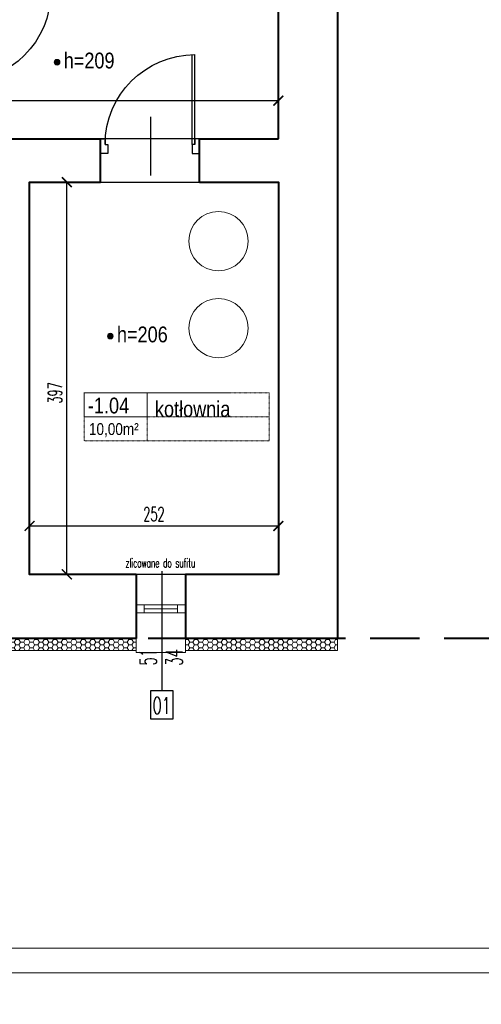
# Model space of a CAD drawing. Header units: millimetres. Extents: x 8949 to 18258, y -1077 to 30686.
# Tile 4 of 89: x 13687 to 14154, y 6010 to 7007. Entities that reach past the tile are written whole.
import ezdxf

# ---------------------------------------------------------------- set-up
doc = ezdxf.new("R2010")
doc.units = ezdxf.units.MM
doc.linetypes.add('ACAD_ISO03W100', pattern=[30, 12, -18])
doc.linetypes.add('DASHED', pattern=[0.75, 0.5, -0.25])
for name, color, linetype, lineweight in [('0A_KONSTR', 1, 'Continuous', 40), ('0A_OCIEPLENIE', 30, 'Continuous', 9), ('0A_OPISY POM', 7, 'Continuous', 9), ('0A_POMOCNICZE', 30, 'Continuous', 9), ('0A_STOLARKA', 140, 'Continuous', 9), ('0A_WYMIARY', 7, 'Continuous', 9), ('0Z_OPISY', 7, 'Continuous', 9)]:
    doc.layers.add(name, color=color, linetype=linetype, lineweight=lineweight)
doc.layers.add('_a_drzwi', color=2, linetype='Continuous')
doc.layers.add('Opisy', color=4, linetype='Continuous')
doc.styles.add('1', font='simplex.shx', dxfattribs={"width": 0.6})
doc.styles.add('1_50', font='simplex.shx', dxfattribs={"width": 0.6})
doc.styles.add('m1_romans', font='romans.shx', dxfattribs={"width": 0.8})
doc.dimstyles.new('1_100', dxfattribs={"dimtxt": 14, "dimasz": 10, "dimexe": 8, "dimexo": 0, "dimgap": 5, "dimtad": 1, "dimdec": 0, "dimdsep": 46, "dimlunit": 6, "dimtxsty": '1_50', "dimblk": 'ARCHTICK', "dimcen": 5, "dimadec": 0, "dimazin": 0, "dimtfac": 1, "dimtdec": 0, "dimtix": 1, "dimtmove": 1, "dimatfit": 3, "dimldrblk": 'OBLIQUE', "dimfxl": 20, "dimfxlon": 1, "dimtolj": 1, "dimtzin": 0, "dimarcsym": 0})
pattern_1 = [(0, (-100, -60), (4.7625, 2.74963064), [3.175, -6.35]), (120, (-100, -60), (-4.7625, 2.74963066), [3.175, -6.35]), (60, (-100, -60), (1e-08, 5.4992613), [-6.35, 3.175])]

# ---------------------------------------------------------------- blocks, each defined once
blk = doc.blocks.new('A$C372b6b25')
at = {"layer": '_a_drzwi'}
for p, q in [((3.33, -4.44), (3.33, 63.89)), ((5.56, -4.44), (5.56, 63.85)), ((37.04, 16.67), (37.04, -27.78)), ((0, 0), (3.33, 0)), ((3.33, 0), (3.33, -4.44)), ((3.33, -4.44), (5.56, -4.44)), ((5.56, -4.44), (5.56, -11.11)), ((69.44, -4.44), (69.44, -11.11)), ((71.67, -4.44), (69.44, -4.44)), ((71.67, 0), (71.67, -4.44)), ((75, 0), (71.67, 0)), ((5.56, -11.11), (0, -11.11)), ((69.44, -11.11), (75, -11.11))]:
    blk.add_line(p, q, dxfattribs=at)
for points in [[(0, 0), (0, -11.11)], [(75, 0), (75, -11.11)]]:
    blk.add_lwpolyline(points, dxfattribs=at)
blk.add_arc((3.33, -4.44), 68.33, 0, 90, dxfattribs=at)
blk = doc.blocks.new('_ARCHTICK')
at = {"color": 0, "linetype": 'ByBlock', "const_width": 0.15}
blk.add_lwpolyline([(-0.5, -0.5), (0.5, 0.5)], dxfattribs=at)
blk = doc.blocks.new('*D152')
at = {"layer": '0A_WYMIARY', "color": 0, "lineweight": -2, "transparency": 16777216}
for p, q in [((12461.56, 6933.24), (12461.56, 6917.24)), ((13948.56, 6933.24), (13948.56, 6917.24)), ((12461.56, 6925.24), (13948.56, 6925.24))]:
    blk.add_line(p, q, dxfattribs=at)
at = {"layer": 'Defpoints', "color": 0, "transparency": 16777216}
for p in [(12461.56, 7029.63), (13948.56, 7029.63), (13948.56, 6925.24)]:
    blk.add_point(p, dxfattribs=at)
at = {"layer": '0A_WYMIARY', "color": 0, "lineweight": -2, "transparency": 16777216, "xscale": 10, "yscale": 10, "zscale": 10, "rotation": 180}
blk.add_blockref('_ARCHTICK', (12461.56, 6925.24), dxfattribs=at)
at = {"layer": '0A_WYMIARY', "color": 0, "lineweight": -2, "transparency": 16777216, "xscale": 10, "yscale": 10, "zscale": 10}
blk.add_blockref('_ARCHTICK', (13948.56, 6925.24), dxfattribs=at)
at = {"layer": '0A_WYMIARY', "color": 0, "transparency": 16777216, "insert": (13256.89, 6937.24), "char_height": 14, "attachment_point": 5, "style": '1_50'}
blk.add_mtext('\\A1;1\xa0487', dxfattribs=at)
blk = doc.blocks.new('_Oblique')
at = {"color": 0, "linetype": 'ByBlock', "lineweight": -2}
blk.add_line((-0.5, -0.5), (0.5, 0.5), dxfattribs=at)
blk = doc.blocks.new('*D172')
at = {"layer": '0A_WYMIARY', "color": 0, "lineweight": -2, "transparency": 16777216}
for p, q in [((13696.56, 6486.6), (13696.56, 6502.6)), ((13948.56, 6486.6), (13948.56, 6502.6)), ((13696.56, 6494.6), (13948.56, 6494.6))]:
    blk.add_line(p, q, dxfattribs=at)
at = {"layer": 'Defpoints', "color": 0, "transparency": 16777216}
for p in [(13948.56, 6494.6), (13696.56, 6445.63), (13948.56, 6445.63)]:
    blk.add_point(p, dxfattribs=at)
at = {"layer": '0A_WYMIARY', "color": 0, "lineweight": -2, "transparency": 16777216, "xscale": 10, "yscale": 10, "zscale": 10, "rotation": 180}
blk.add_blockref('_ARCHTICK', (13696.56, 6494.6), dxfattribs=at)
at = {"layer": '0A_WYMIARY', "color": 0, "lineweight": -2, "transparency": 16777216, "xscale": 10, "yscale": 10, "zscale": 10}
blk.add_blockref('_ARCHTICK', (13948.56, 6494.6), dxfattribs=at)
at = {"layer": '0A_WYMIARY', "color": 0, "transparency": 16777216, "insert": (13822.56, 6506.6), "char_height": 14, "attachment_point": 5, "style": '1_50'}
blk.add_mtext('\\A1;252', dxfattribs=at)
blk = doc.blocks.new('*D173')
at = {"layer": '0A_WYMIARY', "color": 0, "lineweight": -2, "transparency": 16777216}
for p, q in [((13742.35, 6842.63), (13726.35, 6842.63)), ((13734.35, 6445.63), (13734.35, 6842.63)), ((13742.35, 6445.63), (13726.35, 6445.63))]:
    blk.add_line(p, q, dxfattribs=at)
at = {"layer": 'Defpoints', "color": 0, "transparency": 16777216}
for p in [(13734.35, 6842.63), (13948.56, 6842.63), (13948.56, 6445.63)]:
    blk.add_point(p, dxfattribs=at)
at = {"layer": '0A_WYMIARY', "color": 0, "lineweight": -2, "transparency": 16777216, "xscale": 10, "yscale": 10, "zscale": 10}
for p, rotation in [((13734.35, 6842.63), 90), ((13734.35, 6445.63), 270)]:
    blk.add_blockref('_ARCHTICK', p, dxfattribs=dict(at, rotation=rotation))
at = {"layer": '0A_WYMIARY', "color": 0, "transparency": 16777216, "insert": (13722.35, 6629.33), "char_height": 14, "attachment_point": 5, "rotation": 90, "style": '1_50'}
blk.add_mtext('\\A1;397', dxfattribs=at)

msp = doc.modelspace()

# ---------------------------------------------------------------- hatches: boundary and pattern name
at = {"layer": '0A_OCIEPLENIE', "transparency": 33554687}
h = msp.add_hatch(dxfattribs=at)
h.set_pattern_fill('HONEY', color=256)
h.set_pattern_definition(pattern_1)
h.paths.add_polyline_path([(13612.12, 6380.63), (13607.12, 6380.63), (13607.12, 6368.63), (13612.12, 6368.63)])
h.paths.add_polyline_path([(13607.12, 6380.63), (13589.12, 6380.63), (13589.12, 6368.63), (13607.12, 6368.63)])
h.paths.add_polyline_path([(13589.12, 6380.63), (13584.12, 6380.63), (13584.12, 6368.63), (13589.12, 6368.63)])
h.paths.add_polyline_path([(13532.12, 6380.63), (13509.12, 6380.63), (13509.12, 6368.63), (13532.12, 6368.63)])
h.paths.add_polyline_path([(13509.12, 6380.63), (13504.12, 6380.63), (13504.12, 6368.63), (13509.12, 6368.63)])
h.paths.add_polyline_path([(13452.12, 6380.63), (13437.12, 6380.63), (13437.12, 6368.63), (13452.12, 6368.63)])
h.paths.add_polyline_path([(13437.12, 6380.63), (13354.45, 6380.63), (13354.45, 6368.63), (13437.12, 6368.63)])
h.paths.add_polyline_path([(13354.45, 6380.63), (13313.56, 6380.63), (13313.56, 6368.63), (13354.45, 6368.63)])
h.paths.add_polyline_path([(13313.56, 6380.63), (13298.56, 6380.63), (13298.56, 6368.63), (13313.56, 6368.63)])
h.paths.add_polyline_path([(13247.56, 6380.63), (13242.56, 6380.63), (13242.56, 6368.63), (13247.56, 6368.63)])
h.paths.add_polyline_path([(13242.56, 6380.63), (13224.56, 6380.63), (13224.56, 6368.63), (13242.56, 6368.63)])
h.paths.add_polyline_path([(13224.56, 6380.63), (13219.56, 6380.63), (13219.56, 6368.63), (13224.56, 6368.63)])
h.paths.add_polyline_path([(13167.56, 6380.63), (13152.56, 6380.63), (13152.56, 6368.63), (13167.56, 6368.63)])
h.paths.add_polyline_path([(13152.56, 6380.63), (13032.56, 6380.63), (13032.56, 6368.63), (13152.56, 6368.63)])
h.paths.add_polyline_path([(13032.56, 6380.63), (13017.56, 6380.63), (13017.56, 6368.63), (13032.56, 6368.63)])
h.paths.add_polyline_path([(12896.56, 6380.63), (12881.56, 6380.63), (12881.56, 6368.63), (12896.56, 6368.63)])
h.paths.add_polyline_path([(12881.56, 6380.63), (12397.56, 6380.63), (12397.56, 6633.63), (12385.56, 6633.63), (12385.56, 6368.63), (12397.56, 6368.63), (12881.56, 6368.63)])
h.paths.add_polyline_path([(12397.56, 6711.63), (12385.56, 6711.63), (12385.56, 6684.63), (12397.56, 6684.63)])
h.paths.add_polyline_path([(12397.56, 7140.63), (12385.56, 7140.63), (12385.56, 6762.63), (12397.56, 6762.63)])
h.paths.add_polyline_path([(13237.02, 6923.96), (13276.76, 6923.96), (13276.76, 6950.99), (13237.02, 6950.99)], flags=9)
h.paths.add_polyline_path([(12537.56, 7250.16), (12537.56, 7278.76), (12516.56, 7278.76), (12516.56, 7250.16)], flags=9)
h.paths.add_polyline_path([(12537.56, 7040.33), (12537.56, 7060.93), (12516.56, 7060.93), (12516.56, 7040.33)], flags=9)
h.paths.add_polyline_path([(12537.56, 6944.63), (12537.56, 6971.63), (12516.56, 6971.63), (12516.56, 6944.63)], flags=9)
h.paths.add_polyline_path([(12537.56, 6854.13), (12537.56, 6875.13), (12516.56, 6875.13), (12516.56, 6854.13)], flags=9)
h.paths.add_polyline_path([(12518.1, 6629.25), (12518.1, 6657.85), (12497.1, 6657.85), (12497.1, 6629.25)], flags=9)
h.paths.add_polyline_path([(12607.33, 7115.52), (12635.93, 7115.52), (12635.93, 7136.52), (12607.33, 7136.52)], flags=9)
h.paths.add_polyline_path([(12828.76, 7115.52), (12849.36, 7115.52), (12849.36, 7136.52), (12828.76, 7136.52)], flags=9)
h.paths.add_polyline_path([(12926.26, 7115.52), (12952.86, 7115.52), (12952.86, 7136.52), (12926.26, 7136.52)], flags=9)
h.paths.add_polyline_path([(12766.76, 7138.22), (12766.76, 7161.62), (12745.76, 7161.62), (12745.76, 7138.22)], flags=9)
h.paths.add_polyline_path([(12603.58, 6496.1), (12630.58, 6496.1), (12630.58, 6517.1), (12603.58, 6517.1)], flags=25)
h.paths.add_polyline_path([(12920.46, 6496.1), (12948.66, 6496.1), (12948.66, 6517.1), (12920.46, 6517.1)], flags=9)
h.paths.add_polyline_path([(13225.76, 6496.1), (13254.36, 6496.1), (13254.36, 6517.1), (13225.76, 6517.1)], flags=9)
h.paths.add_polyline_path([(13540.06, 6496.1), (13569.06, 6496.1), (13569.06, 6517.1), (13540.06, 6517.1)], flags=9)
h.paths.add_polyline_path([(13353.22, 6750.37), (13353.22, 6777.37), (13332.22, 6777.37), (13332.22, 6750.37)], flags=9)
h.paths.add_polyline_path([(13388.57, 6658.47), (13405.57, 6658.47), (13405.57, 6679.47), (13388.57, 6679.47)], flags=9)
h.paths.add_polyline_path([(13457.65, 6651.7), (13457.65, 6680.3), (13436.65, 6680.3), (13436.65, 6651.7)], flags=9)
h.paths.add_polyline_path([(13101.53, 7172.63), (13101.53, 7201.23), (13080.53, 7201.23), (13080.53, 7172.63)], flags=9)
h.paths.add_polyline_path([(13101.53, 6629.83), (13101.53, 6658.43), (13080.53, 6658.43), (13080.53, 6629.83)], flags=9)
h.paths.add_polyline_path([(12734.86, 6764.52), (12755.06, 6764.52), (12755.06, 6785.52), (12734.86, 6785.52)], flags=9)
h.paths.add_polyline_path([(12849.46, 6764.52), (12869.66, 6764.52), (12869.66, 6785.52), (12849.46, 6785.52)], flags=9)
h.paths.add_polyline_path([(12685.97, 6812.01), (12685.97, 6832.61), (12664.97, 6832.61), (12664.97, 6812.01)], flags=9)
h.paths.add_polyline_path([(12929.66, 6811.57), (12929.66, 6832.17), (12908.66, 6832.17), (12908.66, 6811.57)], flags=9)
h.paths.add_polyline_path([(13000.31, 6674.56), (13000.31, 6703.16), (12979.31, 6703.16), (12979.31, 6674.56)], flags=9)
h.paths.add_polyline_path([(13503.16, 6348.98), (13503.16, 6374.18), (13477.96, 6374.18), (13477.96, 6348.98)], flags=9)
h.paths.add_polyline_path([(13476.74, 6351.67), (13476.74, 6372.07), (13451.54, 6372.07), (13451.54, 6351.67)], flags=9)
h.paths.add_polyline_path([(13583.16, 6348.98), (13583.16, 6374.18), (13557.96, 6374.18), (13557.96, 6348.98)], flags=9)
h.paths.add_polyline_path([(13556.74, 6351.67), (13556.74, 6372.07), (13531.54, 6372.07), (13531.54, 6351.67)], flags=9)
h.paths.add_polyline_path([(13663.16, 6348.98), (13663.16, 6374.18), (13637.96, 6374.18), (13637.96, 6348.98)], flags=9)
h.paths.add_polyline_path([(13636.74, 6351.67), (13636.74, 6372.07), (13611.54, 6372.07), (13611.54, 6351.67)], flags=9)
h.paths.add_polyline_path([(13467.09, 6300.24), (13488.45, 6300.24), (13488.45, 6325.44), (13467.09, 6325.44)], flags=9)
h.paths.add_polyline_path([(13547.09, 6300.24), (13568.45, 6300.24), (13568.45, 6325.44), (13547.09, 6325.44)], flags=9)
h.paths.add_polyline_path([(13627.09, 6300.24), (13648.45, 6300.24), (13648.45, 6325.44), (13627.09, 6325.44)], flags=9)
h.paths.add_polyline_path([(13819.53, 6300.24), (13840.89, 6300.24), (13840.89, 6325.44), (13819.53, 6325.44)], flags=9)
h.paths.add_polyline_path([(13532.7, 6600.81), (13646.69, 6600.81), (13646.69, 6634.12), (13532.7, 6634.12)], flags=9)
h.paths.add_polyline_path([(13467.47, 6580.33), (13516.25, 6580.33), (13516.25, 6605.31), (13467.47, 6605.31)], flags=9)
h.paths.add_polyline_path([(13356.48, 7675.81), (13356.48, 7698.91), (13315.27, 7698.91), (13315.27, 7675.81)], flags=9)
h.paths.add_polyline_path([(13356.48, 6223.57), (13356.48, 6246.67), (13315.27, 6246.67), (13315.27, 6223.57)], flags=9)
h.paths.add_polyline_path([(13115.9, 7260.98), (13229.89, 7260.98), (13229.89, 7294.29), (13115.9, 7294.29)], flags=9)
h.paths.add_polyline_path([(12599.71, 6600.81), (12703.49, 6600.81), (12703.49, 6634.12), (12599.71, 6634.12)], flags=9)
h.paths.add_polyline_path([(12911.27, 6600.81), (13025.26, 6600.81), (13025.26, 6634.12), (12911.27, 6634.12)], flags=9)
h.paths.add_polyline_path([(13227.6, 6600.81), (13341.58, 6600.81), (13341.58, 6634.12), (13227.6, 6634.12)], flags=9)
h.paths.add_polyline_path([(13576.11, 7260.98), (13690.1, 7260.98), (13690.1, 7294.29), (13576.11, 7294.29)], flags=9)
h.paths.add_polyline_path([(13050.73, 7240.5), (13099.51, 7240.5), (13099.51, 7265.48), (13050.73, 7265.48)], flags=9)
h.paths.add_polyline_path([(13050.09, 7260.04), (13099.87, 7260.04), (13099.87, 7293.35), (13050.09, 7293.35)], flags=9)
h.paths.add_polyline_path([(12815.56, 7260.72), (12938.7, 7260.72), (12938.7, 7294.03), (12815.56, 7294.03)], flags=9)
h.paths.add_polyline_path([(12750.53, 7240.5), (12806.96, 7240.5), (12806.96, 7265.48), (12750.53, 7265.48)], flags=9)
h.paths.add_polyline_path([(12749.71, 7260.04), (12799.49, 7260.04), (12799.49, 7293.35), (12749.71, 7293.35)], flags=9)
h.paths.add_polyline_path([(12532.94, 6580.33), (12589.37, 6580.33), (12589.37, 6605.31), (12532.94, 6605.31)], flags=24)
h.paths.add_polyline_path([(12533.2, 6599.87), (12582.98, 6599.87), (12582.98, 6633.18), (12533.2, 6633.18)], flags=24)
h.paths.add_polyline_path([(12846.04, 6580.33), (12894.82, 6580.33), (12894.82, 6605.31), (12846.04, 6605.31)], flags=9)
h.paths.add_polyline_path([(12845.43, 6599.87), (12895.2, 6599.87), (12895.2, 6633.18), (12845.43, 6633.18)], flags=9)
h.paths.add_polyline_path([(13161.44, 6580.33), (13217.87, 6580.33), (13217.87, 6605.31), (13161.44, 6605.31)], flags=9)
h.paths.add_polyline_path([(13161.75, 6599.87), (13211.53, 6599.87), (13211.53, 6633.18), (13161.75, 6633.18)], flags=9)
h.paths.add_polyline_path([(13466.75, 6599.87), (13516.53, 6599.87), (13516.53, 6633.18), (13466.75, 6633.18)], flags=9)
h.paths.add_polyline_path([(13818.35, 6596.37), (13902.76, 6596.37), (13902.76, 6629.68), (13818.35, 6629.68)], flags=9)
h.paths.add_polyline_path([(13752.22, 6580.33), (13808.65, 6580.33), (13808.65, 6605.31), (13752.22, 6605.31)], flags=9)
h.paths.add_polyline_path([(13752.57, 6599.87), (13802.35, 6599.87), (13802.35, 6633.18), (13752.57, 6633.18)], flags=9)
h.paths.add_polyline_path([(13509.95, 7240.5), (13566.38, 7240.5), (13566.38, 7265.48), (13509.95, 7265.48)], flags=9)
h.paths.add_polyline_path([(13510.26, 7260.04), (13560.04, 7260.04), (13560.04, 7293.35), (13510.26, 7293.35)], flags=9)
h.paths.add_polyline_path([(13325.11, 7435.79), (13439.1, 7435.79), (13439.1, 7469.1), (13325.11, 7469.1)], flags=9)
h.paths.add_polyline_path([(13259.88, 7415.31), (13308.67, 7415.31), (13308.67, 7440.3), (13259.88, 7440.3)], flags=9)
h.paths.add_polyline_path([(13259.37, 7434.85), (13309.15, 7434.85), (13309.15, 7468.16), (13259.37, 7468.16)], flags=9)
h.paths.add_polyline_path([(12755.89, 6962.89), (12865.77, 6962.89), (12865.77, 6996.2), (12755.89, 6996.2)], flags=9)
h.paths.add_polyline_path([(12690.85, 6942.41), (12747.29, 6942.41), (12747.29, 6967.39), (12690.85, 6967.39)], flags=9)
h.paths.add_polyline_path([(12692.6, 6961.94), (12742.38, 6961.94), (12742.38, 6995.25), (12692.6, 6995.25)], flags=9)
h.paths.add_polyline_path([(14998.62, 6365.97), (15222.1, 6365.97), (15222.1, 6454.16), (14998.62, 6454.16)], flags=9)
h.paths.add_polyline_path([(14996.51, 6480.22), (15275.55, 6480.22), (15275.55, 6561.88), (14996.51, 6561.88)], flags=9)
h.paths.add_polyline_path([(15000.84, 6247.57), (15095.2, 6247.57), (15095.2, 6265.93), (15000.84, 6265.93)], flags=9)
h.paths.add_polyline_path([(15222.68, 6077.85), (15257.4, 6077.85), (15257.4, 6098.57), (15222.68, 6098.57)], flags=9)
h.paths.add_polyline_path([(14944.82, 7326.17), (15275.87, 7326.17), (15275.87, 8054.25), (14944.82, 8054.25)], flags=9)
h.paths.add_polyline_path([(14999.08, 6157.65), (15210.27, 6157.65), (15210.27, 6212.11), (14999.08, 6212.11)], flags=9)
h.paths.add_polyline_path([(15000.3, 6303.75), (15170.07, 6303.75), (15170.07, 6345.78), (15000.3, 6345.78)], flags=9)
h.paths.add_polyline_path([(15100.53, 6076.87), (15160.23, 6076.87), (15160.23, 6097.59), (15100.53, 6097.59)], flags=9)
h.paths.add_polyline_path([(14998.2, 6453.92), (15146.82, 6453.92), (15146.82, 6474.64), (14998.2, 6474.64)], flags=9)
h.paths.add_polyline_path([(14997.15, 6560.7), (15148.88, 6560.7), (15148.88, 6581.42), (14997.15, 6581.42)], flags=9)
h.paths.add_polyline_path([(15221.94, 6118.71), (15285.28, 6118.71), (15285.28, 6139.11), (15221.94, 6139.11)], flags=9)
h.paths.add_polyline_path([(15000.59, 6213.67), (15119.55, 6213.67), (15119.55, 6234.39), (15000.59, 6234.39)], flags=9)
h.paths.add_polyline_path([(14999.08, 6345.46), (15084.48, 6345.46), (15084.48, 6366.18), (14999.08, 6366.18)], flags=9)
h.paths.add_polyline_path([(14998.8, 6116.5), (15115.41, 6116.5), (15115.41, 6137.22), (14998.8, 6137.22)], flags=9)
h.paths.add_polyline_path([(14999.22, 6264.99), (15130.66, 6264.99), (15130.66, 6285.71), (14999.22, 6285.71)], flags=9)
h.paths.add_polyline_path([(14998.98, 6097.44), (15057.06, 6097.44), (15057.06, 6118.16), (14998.98, 6118.16)], flags=9)
h.paths.add_polyline_path([(15099.82, 6097.55), (15148.53, 6097.55), (15148.53, 6118.27), (15099.82, 6118.27)], flags=9)
h.paths.add_polyline_path([(14999.78, 6138.02), (15068.3, 6138.02), (15068.3, 6158.27), (14999.78, 6158.27)], flags=9)
h.paths.add_polyline_path([(15221.15, 6138.09), (15267.82, 6138.09), (15267.82, 6158.34), (15221.15, 6158.34)], flags=9)
h.paths.add_polyline_path([(15221.57, 6097.71), (15283.09, 6097.71), (15283.09, 6117.95), (15221.57, 6117.95)], flags=9)
h.paths.add_polyline_path([(14998.66, 6076.33), (15031.03, 6076.33), (15031.03, 6097.05), (14998.66, 6097.05)], flags=9)
h.paths.add_polyline_path([(14994.08, 6010.3), (15310.44, 6010.3), (15310.44, 6076.29), (14994.08, 6076.29)], flags=9)
h.paths.add_polyline_path([(12366.73, 6634.09), (12391.93, 6634.09), (12391.93, 6659.29), (12366.73, 6659.29)], flags=9)
h.paths.add_polyline_path([(12369.42, 6660.51), (12389.82, 6660.51), (12389.82, 6685.71), (12369.42, 6685.71)], flags=9)
h.paths.add_polyline_path([(12366.73, 6712.09), (12391.93, 6712.09), (12391.93, 6737.29), (12366.73, 6737.29)], flags=9)
h.paths.add_polyline_path([(12369.42, 6738.51), (12389.82, 6738.51), (12389.82, 6763.71), (12369.42, 6763.71)], flags=9)
h.paths.add_polyline_path([(12479.75, 7142.63), (12479.75, 7173.1), (12463.25, 7173.1), (12463.25, 7142.63)], flags=9)
h.paths.add_polyline_path([(12367.21, 7145.09), (12391.45, 7145.09), (12391.45, 7170.29), (12367.21, 7170.29)], flags=9)
h.paths.add_polyline_path([(12367.5, 7171.51), (12391.74, 7171.51), (12391.74, 7196.71), (12367.5, 7196.71)], flags=9)
h.paths.add_polyline_path([(12479.75, 7234.93), (12479.75, 7265.4), (12463.25, 7265.4), (12463.25, 7234.93)], flags=9)
h.paths.add_polyline_path([(12367.21, 7253.59), (12391.45, 7253.59), (12391.45, 7278.79), (12367.21, 7278.79)], flags=9)
h.paths.add_polyline_path([(12367.26, 7280.01), (12391.98, 7280.01), (12391.98, 7305.21), (12367.26, 7305.21)], flags=9)
h.paths.add_polyline_path([(12603.37, 7280.34), (12662.85, 7280.34), (12662.85, 7313.65), (12603.37, 7313.65)], flags=9)
h.paths.add_polyline_path([(12938.6, 7537.48), (12938.6, 7562.2), (12913.4, 7562.2), (12913.4, 7537.48)], flags=9)
h.paths.add_polyline_path([(12912.18, 7537.77), (12912.18, 7562.49), (12886.98, 7562.49), (12886.98, 7537.77)], flags=9)
h.paths.add_polyline_path([(13083.1, 7537.24), (13083.1, 7562.44), (13057.9, 7562.44), (13057.9, 7537.24)], flags=9)
h.paths.add_polyline_path([(13056.68, 7539.93), (13056.68, 7560.33), (13031.48, 7560.33), (13031.48, 7539.93)], flags=9)
h.paths.add_polyline_path([(13588.1, 7537.24), (13588.1, 7562.44), (13562.9, 7562.44), (13562.9, 7537.24)], flags=9)
h.paths.add_polyline_path([(13561.68, 7539.93), (13561.68, 7560.33), (13536.48, 7560.33), (13536.48, 7539.93)], flags=9)
h.paths.add_polyline_path([(13736.1, 7537.24), (13736.1, 7562.44), (13710.9, 7562.44), (13710.9, 7537.24)], flags=9)
h.paths.add_polyline_path([(13709.68, 7539.93), (13709.68, 7560.33), (13684.48, 7560.33), (13684.48, 7539.93)], flags=9)
h.paths.add_polyline_path([(13883.1, 7537.24), (13883.1, 7562.44), (13857.9, 7562.44), (13857.9, 7537.24)], flags=9)
h.paths.add_polyline_path([(13856.68, 7539.93), (13856.68, 7560.33), (13831.48, 7560.33), (13831.48, 7539.93)], flags=9)
h.paths.add_polyline_path([(13725.97, 6949.19), (13785.45, 6949.19), (13785.45, 6982.5), (13725.97, 6982.5)], flags=9)
h.paths.add_polyline_path([(13513.38, 6670.07), (13609.96, 6670.07), (13609.96, 6725), (13513.38, 6725)], flags=9)
h.paths.add_polyline_path([(13779.87, 6671.89), (13839.35, 6671.89), (13839.35, 6705.2), (13779.87, 6705.2)], flags=9)
h.paths.add_polyline_path([(13783.75, 6450.4), (13866.68, 6450.4), (13866.68, 6463.9), (13783.75, 6463.9)], flags=9)
h.paths.add_polyline_path([(13855.6, 6348.98), (13855.6, 6374.18), (13830.4, 6374.18), (13830.4, 6348.98)], flags=9)
h.paths.add_polyline_path([(13829.18, 6351.67), (13829.18, 6372.07), (13803.98, 6372.07), (13803.98, 6351.67)], flags=9)
h.paths.add_polyline_path([(13298.6, 6351.38), (13298.6, 6371.78), (13273.4, 6371.78), (13273.4, 6351.38)], flags=9)
h.paths.add_polyline_path([(13272.18, 6351.67), (13272.18, 6372.07), (13246.98, 6372.07), (13246.98, 6351.67)], flags=9)
h.paths.add_polyline_path([(13218.6, 6348.98), (13218.6, 6374.18), (13193.4, 6374.18), (13193.4, 6348.98)], flags=9)
h.paths.add_polyline_path([(13192.18, 6349.51), (13192.18, 6374.23), (13166.98, 6374.23), (13166.98, 6349.51)], flags=9)
h.paths.add_polyline_path([(12982.1, 6349.46), (12982.1, 6373.7), (12956.9, 6373.7), (12956.9, 6349.46)], flags=9)
h.paths.add_polyline_path([(12955.68, 6347.83), (12955.68, 6375.91), (12930.48, 6375.91), (12930.48, 6347.83)], flags=9)
h.paths.add_polyline_path([(12893.68, 6444.39), (12926.21, 6444.39), (12926.21, 6460.89), (12893.68, 6460.89)], flags=9)
h.paths.add_polyline_path([(13277.79, 7031.85), (13277.79, 7146.07), (13255.29, 7146.07), (13255.29, 7031.85)], flags=9)
h.paths.add_polyline_path([(12837.22, 7580.9), (12944.15, 7580.9), (12944.15, 7603.4), (12837.22, 7603.4)], flags=9)
h = msp.add_hatch(dxfattribs=at)
h.set_pattern_fill('HONEY', color=256)
h.set_pattern_definition(pattern_1)
h.paths.add_polyline_path([(13804.56, 6368.63), (13804.56, 6380.63), (13663.12, 6380.63), (13663.12, 6368.63)])
h = msp.add_hatch(dxfattribs=at)
h.set_pattern_fill('HONEY', color=256)
h.set_pattern_definition(pattern_1)
h.paths.add_polyline_path([(13854.56, 6380.63), (13854.56, 6368.63), (14008.56, 6368.63), (14008.56, 6380.63)])
at = {"layer": '0A_OPISY POM', "transparency": 33554687}
h = msp.add_hatch(color=256, dxfattribs=at)
h.dxf.hatch_style = 1
h.paths.add_polyline_path([(13727.33, 6964.19, 1), (13721.59, 6964.19, 1)])
h = msp.add_hatch(color=256, dxfattribs=at)
h.dxf.hatch_style = 1
h.paths.add_polyline_path([(13781.23, 6686.89, 1), (13775.48, 6686.89, 1)])

# ---------------------------------------------------------------- linework, layer by layer
at = {"layer": '0A_KONSTR', "color": 252, "linetype": 'DASHED', "ltscale": 100, "true_color": 0x939598}
msp.add_lwpolyline([(12397.56, 7533.63), (14766.56, 7533.63), (14766.56, 6380.63), (12397.56, 6380.63)], close=True, dxfattribs=at)
at = {"layer": '0A_KONSTR'}
for points in [[(13883.56, 7533.63), (14008.56, 7533.63), (14008.56, 6380.63)], [(13948.56, 6886.63), (13948.56, 7029.63)], [(13612.56, 6886.63), (13768.56, 6886.63)], [(13768.56, 6842.63), (13768.56, 6886.63)], [(13868.56, 6842.63), (13868.56, 6886.63)], [(13868.56, 6886.63), (13948.56, 6886.63)], [(13804.56, 6445.63), (13696.56, 6445.63), (13696.56, 6842.63), (13768.56, 6842.63)], [(14008.56, 6842.63), (14008.56, 6380.63), (13854.56, 6380.63)], [(13868.56, 6842.63), (13948.56, 6842.63), (13948.56, 6445.63), (13854.56, 6445.63)], [(13804.56, 6445.63), (13804.56, 6380.63)], [(13854.56, 6445.63), (13854.56, 6380.63)], [(13804.56, 6380.63), (13663.12, 6380.63)]]:
    msp.add_lwpolyline(points, dxfattribs=at)
at = {"layer": '0A_OCIEPLENIE'}
for points in [[(13804.56, 6380.63), (13804.56, 6368.63), (13663.12, 6368.63), (13663.12, 6380.63)], [(14008.56, 6380.63), (14008.56, 6368.63), (13854.56, 6368.63), (13854.56, 6368.63), (13854.56, 6380.63), (13854.56, 6380.63)]]:
    msp.add_lwpolyline(points, dxfattribs=at)
at = {"layer": '0A_OPISY POM', "const_width": 1}
msp.add_lwpolyline([(13752.04, 6629.33), (13815.79, 6629.33), (13815.79, 6605.1), (13752.04, 6605.1)], close=True, dxfattribs=at)
at = {"layer": '0A_OPISY POM'}
for centre in [(13724.46, 6964.19), (13778.36, 6686.89)]:
    msp.add_circle(centre, 2.87, dxfattribs=at)
at = {"layer": '0A_POMOCNICZE', "lineweight": 13, "ltscale": 3}
for centre in [(13887.9, 6782.97), (13887.9, 6694.97)]:
    msp.add_circle(centre, 30, dxfattribs=at)
at = {"layer": '0A_STOLARKA'}
for p, q in [((13804.56, 6414.63), (13854.56, 6414.63)), ((13812.56, 6410.63), (13846.56, 6410.63)), ((13804.56, 6406.63), (13854.56, 6406.63))]:
    msp.add_line(p, q, dxfattribs=at)
for points in [[(13854.56, 6445.63), (13804.56, 6445.63), (13804.56, 6366.63), (13854.56, 6366.63)], [(13812.56, 6406.63), (13812.56, 6414.63), (13804.56, 6414.63), (13804.56, 6406.63)], [(13854.56, 6406.63), (13854.56, 6414.63), (13846.56, 6414.63), (13846.56, 6406.63)]]:
    msp.add_lwpolyline(points, close=True, dxfattribs=at)
at = {"layer": '0A_WYMIARY', "linetype": 'ACAD_ISO03W100', "ltscale": 0.005}
msp.add_lwpolyline([(13752.04, 6629.33), (13939.36, 6629.33), (13939.36, 6580.87), (13752.04, 6580.87)], close=True, dxfattribs=at)
for points in [[(13815.54, 6629.33), (13899.34, 6629.33)], [(13815.79, 6629.33), (13815.79, 6580.87)], [(13815.79, 6605.1), (13939.36, 6605.1)]]:
    msp.add_lwpolyline(points, dxfattribs=at)
at = {"layer": '0Z_OPISY'}
for points in [[(12242.45, 6042.16), (15442.45, 6042.16), (15442.45, 8142.16), (12242.45, 8142.16)], [(12267.45, 6067.16), (15417.45, 6067.16), (15417.45, 8117.16), (12267.45, 8117.16)]]:
    msp.add_lwpolyline(points, close=True, dxfattribs=at)
at = {"layer": 'Defpoints'}
for points in [[(12461.56, 7029.63), (13231.56, 7029.63), (13231.56, 7358.63), (13322.56, 7358.63), (13322.56, 7029.63), (13948.56, 7029.63), (13948.56, 6886.63), (12461.56, 6886.63)], [(13696.56, 6842.63), (13948.56, 6842.63), (13948.56, 6445.63), (13696.56, 6445.63)]]:
    msp.add_lwpolyline(points, close=True, dxfattribs=at)
at = {"layer": 'Opisy'}
msp.add_line((13830.56, 6448.76), (13830.56, 6328.01), dxfattribs=at)
msp.add_lwpolyline([(13819.27, 6299.11), (13819.27, 6328.01), (13841.85, 6328.01), (13841.85, 6299.11)], close=True, dxfattribs=at)

# ---------------------------------------------------------------- block references
at = {"layer": '_a_drzwi', "xscale": -1.333333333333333, "yscale": 1.333333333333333, "zscale": 1.333333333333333}
for p, rotation in [((13622.56, 7029.63), 180), ((13868.56, 6886.63), 359.9999996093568)]:
    msp.add_blockref('A$C372b6b25', p, dxfattribs=dict(at, rotation=rotation))

# ---------------------------------------------------------------- texts
at = {"layer": '0A_OPISY POM', "attachment_point": 9, "line_spacing_factor": 0.8, "style": 'm1_romans'}
for s, insert, char_height, width in [('\\pxql;{\\fArial Narrow|b0|i0|c238|p34;\\W1;h=209}', (13828.03, 6957.62), 16, 96.8644), ('\\pxql;{\\fArial Narrow|b0|i0|c238|p34;\\W1;h=206}', (13881.93, 6680.32), 16, 96.8644), ('{\\fArial Narrow|b0|i0|c238|p34;\\W1;-1.04}', (13797.44, 6608.3), 16, 375.2999), ('\\pxql;{\\fArial Narrow|b0|i0|c238|p34;\\W1;kotłownia}', (14198.87, 6604.81), 16, 375.2999), ('\\pxql;{\\fArial Narrow|b0|i0|c238|p34;\\W1;10,00m²}', (13853.56, 6584.49), 12, 96.8644)]:
    msp.add_mtext(s, dxfattribs=dict(at, insert=insert, char_height=char_height, width=width))
at = {"layer": 'Opisy', "insert": (13785.11, 6457.15), "char_height": 9, "width": 158.6274, "attachment_point": 5, "line_spacing_factor": 0.7, "style": '1'}
msp.add_mtext('\\pxqr;zlicowane do sufitu', dxfattribs=at)
at = {"layer": 'Opisy', "char_height": 16.8, "width": 158.6274, "attachment_point": 5, "rotation": 90, "style": '1'}
for s, insert in [('51', (13816.58, 6361.87)), ('34', (13843, 6361.58))]:
    msp.add_mtext(s, dxfattribs=dict(at, insert=insert))
at = {"layer": 'Opisy', "insert": (13830.21, 6312.84), "char_height": 16.8, "width": 158.6274, "attachment_point": 5, "style": '1'}
msp.add_mtext('O1', dxfattribs=at)

# ---------------------------------------------------------------- dimensions: what is measured, and where the dimension line sits
at = {"layer": '0A_WYMIARY'}
dim = msp.add_linear_dim(base=(13948.56, 6925.24), p1=(12461.56, 7029.63), p2=(13948.56, 7029.63), dimstyle='1_100', override={"dimfxl": 8}, dxfattribs=at)
dim.commit()
dim.dimension.update_dxf_attribs({"geometry": '*D152', "text_midpoint": (13256.89, 6925.24), "dimtype": 160})
dim = msp.add_linear_dim(base=(13734.35, 6842.63), p1=(13948.56, 6445.63), p2=(13948.56, 6842.63), angle=90, dimstyle='1_100', override={"dimfxl": 8}, dxfattribs=at)
dim.commit()
dim.dimension.update_dxf_attribs({"geometry": '*D173', "text_midpoint": (13734.35, 6629.33), "dimtype": 160})
dim = msp.add_linear_dim(base=(13948.56, 6494.6), p1=(13696.56, 6445.63), p2=(13948.56, 6445.63), dimstyle='1_100', override={"dimfxl": 8}, dxfattribs=at)
dim.commit()
dim.dimension.update_dxf_attribs({"geometry": '*D172', "text_midpoint": (13822.56, 6506.6)})

doc.saveas('drawing.dxf')
